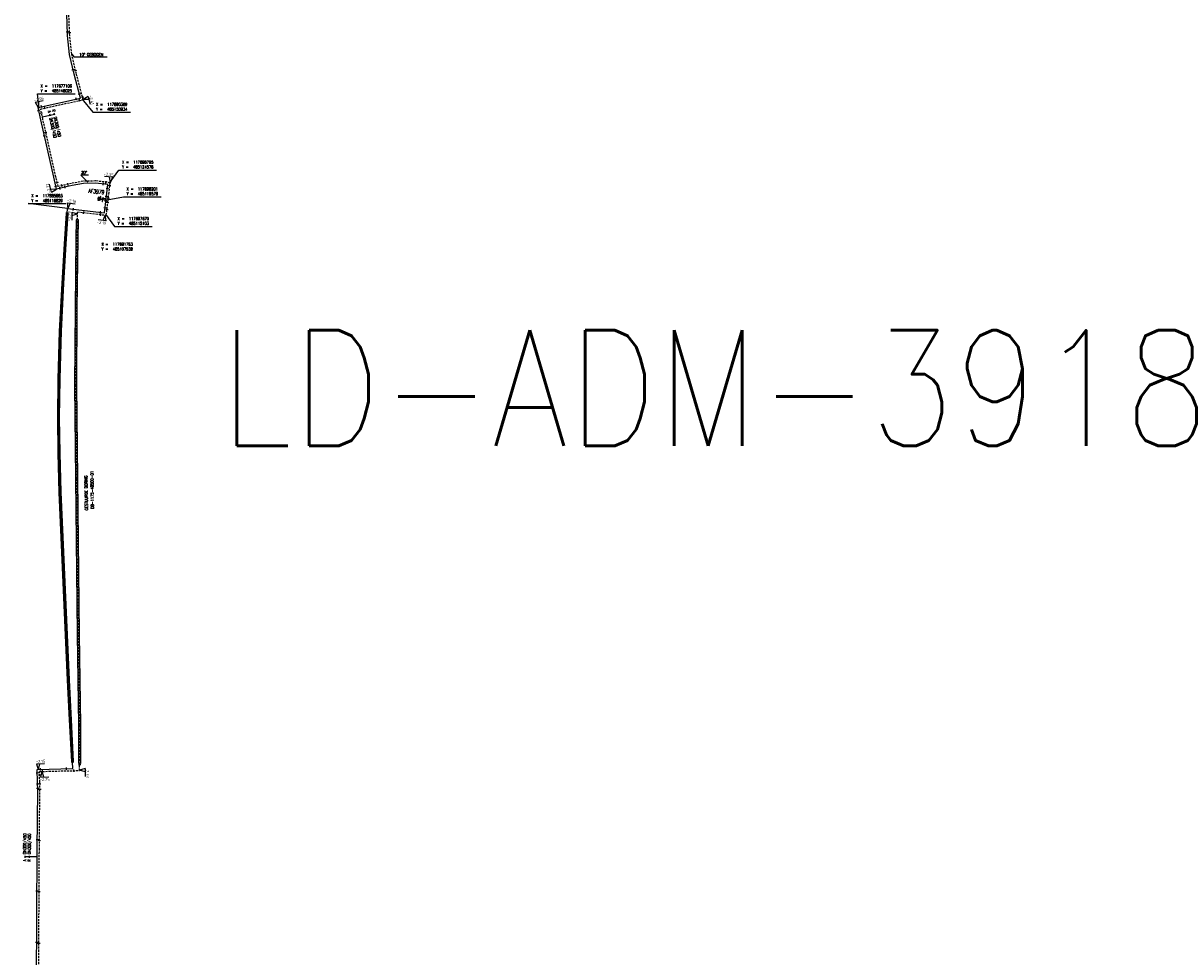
# Model space of a CAD drawing. Header units: millimetres. Extents: x 0 to 118318689, y 0 to 490460760.
# Tile 48 of 117: x 117672066 to 118030971, y 484884036 to 485174508. Entities that reach past the tile are written whole.
import ezdxf
from ezdxf.enums import TextEntityAlignment as Align

# ---------------------------------------------------------------- set-up
doc = ezdxf.new("R2010")
doc.units = ezdxf.units.MM
doc.header["$LTSCALE"] = 200
doc.linetypes.add('HIDDEN2', pattern=[4.7625, 3.175, -1.5875])
doc.layers.get('0').update_dxf_attribs({"color": 8})
for name, color, linetype in [('LD-I-lekdetectiecode', 7, 'Continuous'), ('WT-C-AFSLUITER', 7, 'Continuous'), ('WT-C-mof', 7, 'Continuous'), ('WT-I-coord', 7, 'Continuous'), ('WT-I-diam', 7, 'Continuous'), ('WT-I-info', 7, 'Continuous'), ('WT-I-NAP', 7, 'Continuous'), ('WT-L-aanvoer', 6, 'Continuous'), ('WT-L-MANTELBUIS', 6, 'Continuous'), ('WT-L-retour', 6, 'HIDDEN2')]:
    doc.layers.add(name, color=color, linetype=linetype)
doc.styles.add('DIN17', font='ROMANS.SHX', dxfattribs={"width": 0.9})
doc.styles.add('ISOCP', font='ISOCP.SHX')

# ---------------------------------------------------------------- blocks, each defined once
blk = doc.blocks.new('LR-mof')
at = {"color": 0, "linetype": 'ByBlock', "lineweight": -2}
blk.add_line((0, -0.75), (0, 0.75), dxfattribs=at)
blk = doc.blocks.new('rb_topo_xylr')
at = {"color": 0, "linetype": 'Continuous', "style": 'DIN17', "width": 0.9}
for s, p in [('Y =', (0, 1)), ('X =', (0, 4))]:
    blk.add_text(s, height=1.8, dxfattribs=at).set_placement(p)
at = {"color": 0, "style": 'DIN17', "width": 0.9}
for tag, p in [('Y', (7, 1)), ('X', (7, 4))]:
    blk.add_attdef(tag, p, '', height=1.8, dxfattribs=at)
blk = doc.blocks.new('nap1')
at = {"color": 0, "linetype": 'Continuous'}
for p, q in [((-1, 3.5), (0, 0)), ((-1, 3.5), (4, 3.5)), ((1, 3.5), (0, 0))]:
    blk.add_line(p, q, dxfattribs=at)
at = {"color": 0, "linetype": 'Continuous', "style": 'ISOCP'}
for tag, p in [('*1', (1.7, 5)), ('*2', (4, 1.5))]:
    blk.add_attdef(tag, text='', height=1.8, dxfattribs=at).set_placement(p, align=Align.MIDDLE)
blk = doc.blocks.new('nap2')
at = {"color": 0, "linetype": 'Continuous'}
for p, q in [((1, 3.5), (-4, 3.5)), ((-1, 3.5), (0, 0)), ((1, 3.5), (0, 0))]:
    blk.add_line(p, q, dxfattribs=at)
at = {"color": 0, "linetype": 'Continuous', "style": 'ISOCP'}
for tag, p in [('*2', (-4, 1.5)), ('*1', (-1.5, 5))]:
    blk.add_attdef(tag, text='', height=1.8, dxfattribs=at).set_placement(p, align=Align.MIDDLE)
blk = doc.blocks.new('LR-smof')
at = {"color": 0, "linetype": 'ByBlock', "lineweight": -2}
blk.add_lwpolyline([(1, 0.5), (0, 0.5), (0, -0.5), (1, -0.5)], dxfattribs=at)
blk = doc.blocks.new('LR-AFS')
at = {"color": 0, "lineweight": -3, "const_width": 0.7}
blk.add_lwpolyline([(0, -1.5), (0, 1.5)], dxfattribs=at)
at = {"color": 7, "linetype": 'ByBlock', "lineweight": -2, "style": 'DIN17', "width": 0.9}
blk.add_attdef('*1', text='', height=2.5, dxfattribs=at).set_placement((0, 5), align=Align.MIDDLE)
at = {"color": 0, "linetype": 'ByBlock', "lineweight": -2, "style": 'DIN17', "width": 0.3, "flags": 1}
for tag, p in [('*2', (2.5, 1.5)), ('OCODE', (-7.5, -2.5)), ('FABR', (-7.5, -7.5)), ('ST', (-7.5, -5)), ('VCODE', (-2.5, -5)), ('NCODE', (-2.5, -2.5)), ('TYPE', (-2.5, -7.5)), ('OPBOUW', (2.5, -7.5)), ('NIVO', (2.5, -5)), ('BC', (2.5, -2.5)), ('BEDIEN', (7.5, -7.5)), ('IMM', (7.5, -5)), ('RK', (7.5, -2.5)), ('BORDL', (-7.5, -15)), ('VERTR', (-7.5, -10)), ('DEKM', (-7.5, -12.5)), ('PDATUM', (-2.5, -12.5)), ('OPBLEN', (-2.5, -10)), ('BORDX', (-2.5, -15)), ('HULPST', (2.5, -10)), ('BORDY', (2.5, -15)), ('OPM', (2.5, -12.5)), ('VERLSP', (7.5, -10)), ('BORDZ', (7.5, -15)), ('BORD', (7.5, -12.5))]:
    blk.add_attdef(tag, text='', height=1.8, dxfattribs=at).set_placement(p, align=Align.MIDDLE)
blk = doc.blocks.new('LR-hyp')
at = {"color": 7, "linetype": 'ByBlock', "lineweight": -3, "style": 'DIN17', "width": 0.9}
blk.add_attdef('*1', text='', height=1.8, dxfattribs=at).set_placement((0, 0), align=Align.MIDDLE)
at = {"color": 7, "linetype": 'ByBlock', "lineweight": -2, "style": 'DIN17', "width": 0.9, "flags": 1}
blk.add_attdef('*2', text='', height=1.8, dxfattribs=at).set_placement((0, -5), align=Align.MIDDLE)
blk = doc.blocks.new('LR-DIAB2')
at = {"color": 0, "linetype": 'Continuous', "lineweight": -3}
blk.add_line((0, 5), (0, 7.8), dxfattribs=at)
at = {"color": 0, "lineweight": -3}
blk.add_line((0, 0), (0, 5), dxfattribs=at)
for points in [[(0.61, 7.8), (0, 7.8), (-0.61, 7.8)], [(0.61, 5), (0, 5), (-0.61, 5)]]:
    blk.add_lwpolyline(points, dxfattribs=at)
at = {"color": 1, "lineweight": -3, "style": 'DIN17', "width": 0.9}
for tag, p in [('*1', (-1.61, 7.8)), ('*2', (-1.61, 5.02))]:
    blk.add_attdef(tag, text='', height=1.8, dxfattribs=at).set_placement(p, align=Align.MIDDLE_RIGHT)
for tag, p in [('*11', (1.61, 7.8)), ('*12', (1.61, 5))]:
    blk.add_attdef(tag, text='', height=1.8, dxfattribs=at).set_placement(p, align=Align.MIDDLE_LEFT)

msp = doc.modelspace()

# ---------------------------------------------------------------- linework, layer by layer
at = {"layer": 'WT-I-coord', "color": 1, "lineweight": -3}
for points in [[(117677106, 485148025), (117676530, 485152496), (117688242, 485152496)], [(117690370, 485150934), (117693769, 485146766), (117705519, 485146766)], [(117698795, 485124578), (117701844, 485128805), (117713555, 485128805)], [(117685883, 485116830), (117673662, 485118340), (117685334, 485118340)], [(117698202, 485119579), (117703260, 485120463), (117714972, 485120463)], [(117697670, 485115103), (117700482, 485111241), (117712193, 485111241)]]:
    msp.add_lwpolyline(points, dxfattribs=at)
at = {"layer": 'WT-I-info'}
for p, q in [((117687195, 485164801), (117687981, 485163906)), ((117698269, 485163906), (117687981, 485163906)), ((117692456, 485127175), (117690047, 485127175)), ((117690047, 485127175), (117692160, 485125022))]:
    msp.add_line(p, q, dxfattribs=at)
at = {"layer": 'WT-L-aanvoer', "lineweight": -3}
for p, q in [((117685756, 485174446), (117685574, 485179708)), ((117685924, 485170614), (117685756, 485174446)), ((117686553, 485164691), (117685924, 485170614)), ((117688003, 485158582), (117686553, 485164691)), ((117689969, 485151179), (117688003, 485158582)), ((117676717, 485148273), (117689969, 485151179)), ((117677575, 485144462), (117676717, 485148273)), ((117681602, 485126581), (117677575, 485144462)), ((117682501, 485122859), (117681602, 485126581)), ((117690872, 485124652), (117687290, 485124016)), ((117694607, 485124748), (117690872, 485124652)), ((117698434, 485124294), (117694607, 485124748)), ((117685447, 485123571), (117682501, 485122859)), ((117687290, 485124016), (117685447, 485123571)), ((117697902, 485119814), (117698434, 485124294)), ((117696118, 485120013), (117695370, 485120097)), ((117697902, 485119814), (117696118, 485120013)), ((117697386, 485115464), (117697902, 485119814)), ((117685167, 485105810), (117685883, 485116830)), ((117685883, 485116830), (117697386, 485115464)), ((117684441, 485093504), (117685167, 485105810)), ((117683675, 485078639), (117684441, 485093504)), ((117683200, 485063705), (117683675, 485078639)), ((117683084, 485051724), (117683200, 485063705)), ((117683228, 485040771), (117683084, 485051724)), ((117683555, 485028554), (117683228, 485040771)), ((117684402, 485008967), (117683555, 485028554)), ((117685042, 484994091), (117684402, 485008967)), ((117685428, 484985320), (117685042, 484994091)), ((117686113, 484970165), (117685428, 484985320)), ((117686729, 484957789), (117686113, 484970165)), ((117687549, 484942618), (117686729, 484957789)), ((117676499, 484942344), (117687549, 484942618)), ((117676597, 484938426), (117676499, 484942344)), ((117676626, 484935770), (117676597, 484938426)), ((117676478, 484917402), (117676626, 484935770)), ((117676224, 484871580), (117676478, 484917402))]:
    msp.add_line(p, q, dxfattribs=at)
at = {"layer": 'WT-L-MANTELBUIS'}
for points in [[(117684918, 485105825), (117685529, 485115235), (117686028, 485115203), (117685417, 485105794), (117684691, 485093491), (117683925, 485078628), (117683450, 485063700), (117683334, 485051724), (117683478, 485040776), (117683805, 485028563), (117686362, 484970177), (117686979, 484957802), (117687682, 484944787), (117687183, 484944760), (117686480, 484957776), (117685863, 484970154), (117683305, 485028545), (117682978, 485040766), (117682834, 485051723), (117682950, 485063710), (117683426, 485078649), (117684192, 485093518)], [(117689192, 485113275), (117689130, 485107384), (117688824, 485085671), (117688662, 485061784), (117688951, 485032814), (117689545, 484984461), (117689900, 484956111), (117689904, 484944156), (117689404, 484944156), (117689400, 484956108), (117689045, 484984455), (117688451, 485032808), (117688162, 485061783), (117688324, 485085676), (117688630, 485107390), (117688692, 485113280)]]:
    msp.add_lwpolyline(points, close=True, dxfattribs=at)
at = {"layer": 'WT-L-retour', "lineweight": -3}
for p, q in [((117686406, 485174471), (117686223, 485179736)), ((117686572, 485170662), (117686406, 485174471)), ((117687195, 485164801), (117686572, 485170662)), ((117688634, 485158741), (117687195, 485164801)), ((117690771, 485150690), (117688634, 485158741)), ((117677495, 485147778), (117690771, 485150690)), ((117678210, 485144604), (117677495, 485147778)), ((117682235, 485126728), (117678210, 485144604)), ((117682980, 485123644), (117682235, 485126728)), ((117687157, 485124653), (117685294, 485124203)), ((117690806, 485125301), (117687157, 485124653)), ((117694637, 485125399), (117690806, 485125301)), ((117699156, 485124862), (117694637, 485125399)), ((117698501, 485119344), (117699156, 485124862)), ((117685294, 485124203), (117682980, 485123644)), ((117696763, 485119538), (117695377, 485119693)), ((117698501, 485119344), (117696763, 485119538)), ((117697955, 485114742), (117698501, 485119344)), ((117688906, 485109354), (117688965, 485115810)), ((117688965, 485115810), (117697955, 485114742)), ((117688742, 485096889), (117688906, 485109354)), ((117688574, 485085673), (117688742, 485096889)), ((117688412, 485061783), (117688574, 485085673)), ((117688701, 485032811), (117688412, 485061783)), ((117688927, 485009224), (117688701, 485032811)), ((117689295, 484984458), (117688927, 485009224)), ((117689547, 484967414), (117689295, 484984458)), ((117689650, 484956109), (117689547, 484967414)), ((117689655, 484942020), (117689650, 484956109)), ((117677165, 484941711), (117689655, 484942020)), ((117677246, 484938438), (117677165, 484941711)), ((117677276, 484935771), (117677246, 484938438)), ((117677128, 484917398), (117677276, 484935771)), ((117676873, 484871380), (117677128, 484917398))]:
    msp.add_line(p, q, dxfattribs=at)

# ---------------------------------------------------------------- block references
at = {"layer": 'LD-I-lekdetectiecode', "linetype": 'Continuous'}
ref = msp.add_blockref('LR-hyp', (117894807, 485060974), dxfattribs=dict(at, xscale=20000, yscale=20000, zscale=20000))
ref.add_attrib('*1', 'LD-ADM-3918', dxfattribs={"layer": '0', "color": 0, "linetype": 'ByBlock', "lineweight": -3, "height": 36000, "style": 'DIN17', "width": 0.9}).set_placement((117894807, 485060974), align=Align.MIDDLE)
at = {"layer": 'WT-C-AFSLUITER', "linetype": 'Continuous'}
ref = msp.add_blockref('LR-AFS', (117696118, 485120013), dxfattribs=dict(at, xscale=499.9999999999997, yscale=499.9999999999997, zscale=499.9999999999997, rotation=353.6190999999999))
ref.add_attrib('*1', 'AF3979', dxfattribs={"layer": '0', "color": 7, "linetype": 'ByBlock', "lineweight": -2, "height": 1250, "rotation": 353.6191, "style": 'DIN17', "width": 0.65}).set_placement((117694866, 485122092), align=Align.MIDDLE)
at = {"layer": 'WT-C-AFSLUITER', "linetype": 'Continuous', "xscale": 499.9999999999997, "yscale": 499.9999999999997, "zscale": 499.9999999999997, "rotation": 353.6190999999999}
msp.add_blockref('LR-AFS', (117696763, 485119538), dxfattribs=at)
at = {"layer": 'WT-C-mof', "linetype": 'Continuous', "lineweight": -3}
for p, xscale, yscale, zscale, rotation in [((117685857, 485171832, -2485), 500.0000000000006, 500.0000000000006, 500.0000000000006, 272.5005), ((117686531, 485171607), 500.0000000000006, 500.0000000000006, 500.0000000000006, 272.5005), ((117687647, 485160085), 499.9999999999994, 499.9999999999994, 499.9999999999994, 283.3548999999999), ((117688399, 485159731), 499.9999999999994, 499.9999999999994, 499.9999999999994, 283.3548999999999), ((117688565, 485150871), 500.0000000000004, 500.0000000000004, 500.0000000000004, 12.37129999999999), ((117689634, 485152469, -2416), 500.0000000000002, 500.0000000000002, 500.0000000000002, 284.8658), ((117689601, 485150433), 500.0000000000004, 500.0000000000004, 500.0000000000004, 12.37129999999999), ((117690551, 485151518), 500.0000000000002, 500.0000000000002, 500.0000000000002, 284.8658), ((117676938, 485147291), 499.9999999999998, 499.9999999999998, 499.9999999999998, 282.6911999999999), ((117677773, 485146544), 499.9999999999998, 499.9999999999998, 499.9999999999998, 282.6911999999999), ((117677806, 485148511), 500.0000000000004, 500.0000000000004, 500.0000000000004, 12.37129999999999), ((117678824, 485148069), 500.0000000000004, 500.0000000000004, 500.0000000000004, 12.37129999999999), ((117678695, 485139489), 499.9999999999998, 499.9999999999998, 499.9999999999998, 282.6911999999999), ((117679133, 485140506), 499.9999999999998, 499.9999999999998, 499.9999999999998, 282.6911999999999), ((117682704, 485124894, -2396), 500.0000000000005, 500.0000000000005, 500.0000000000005, 283.5819), ((117686032, 485124381), 500.0000000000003, 500.0000000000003, 500.0000000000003, 13.58189999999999), ((117697009, 485124463), 500, 500, 500, 353.2301), ((117697880, 485125014), 500, 500, 500, 353.2301), ((117682276, 485123792), 500.0000000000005, 500.0000000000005, 500.0000000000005, 283.5819), ((117683545, 485123112), 500.0000000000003, 500.0000000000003, 500.0000000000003, 13.58189999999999), ((117684144, 485123925), 500.0000000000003, 500.0000000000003, 500.0000000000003, 13.58189999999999), ((117685105, 485123488), 500.0000000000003, 500.0000000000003, 500.0000000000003, 13.58189999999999), ((117698252, 485123012, -2377), 500, 500, 500, 83.2301), ((117699040, 485123883), 500, 500, 500, 83.2301), ((117685788, 485115360), 499.9999999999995, 499.9999999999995, 499.9999999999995, 86.28180000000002), ((117687700, 485116614), 500, 500, 500, 353.2301), ((117690914, 485115578), 500, 500, 500, 353.2301), ((117696079, 485115620), 500, 500, 500, 353.2301), ((117696160, 485114955), 500, 500, 500, 353.2301), ((117697565, 485116971), 500, 500, 500, 83.2301), ((117698158, 485116456), 500, 500, 500, 83.2301), ((117688943, 485113359), 500, 500, 500, 89.4738), ((117685609, 484942570), 500.0000000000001, 500.0000000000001, 500.0000000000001, 1.4196), ((117687437, 484944688), 500, 500, 500, 273.0917), ((117676602, 484937924), 500.0000000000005, 500.0000000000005, 500.0000000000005, 270.6431), ((117676618, 484936498), 500.0000000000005, 500.0000000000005, 500.0000000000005, 270.6431), ((117677253, 484937896), 500.0000000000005, 500.0000000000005, 500.0000000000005, 270.6431), ((117677272, 484936199), 500.0000000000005, 500.0000000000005, 500.0000000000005, 270.6431), ((117676503, 484920471), 499.9999999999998, 499.9999999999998, 499.9999999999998, 89.53669999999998), ((117677150, 484920196), 499.9999999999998, 499.9999999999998, 499.9999999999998, 89.53669999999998), ((117676406, 484904525), 500.0000000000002, 500.0000000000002, 500.0000000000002, 89.68210000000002), ((117677055, 484904282), 500.0000000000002, 500.0000000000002, 500.0000000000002, 89.68210000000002), ((117676318, 484888529), 500.0000000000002, 500.0000000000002, 500.0000000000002, 89.68210000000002), ((117676966, 484888224), 500.0000000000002, 500.0000000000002, 500.0000000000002, 89.68210000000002)]:
    msp.add_blockref('LR-mof', p, dxfattribs=dict(at, xscale=xscale, yscale=yscale, zscale=zscale, rotation=rotation))
at = {"layer": 'WT-C-mof', "linetype": 'Continuous', "xscale": 499.9999999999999, "yscale": 499.9999999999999, "zscale": 499.9999999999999, "rotation": 353.6190999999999}
for p in [(117695370, 485120097), (117695377, 485119693)]:
    msp.add_blockref('LR-smof', p, dxfattribs=at)
at = {"layer": 'WT-C-mof', "lineweight": -3}
for p, xscale, yscale, zscale, rotation in [((117696908, 485119925), 499.9999999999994, 499.9999999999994, 499.9999999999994, 173.6191216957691), ((117697820, 485119118), 500, 500, 500, 83.23006319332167), ((117697507, 485119455), 500, 500, 500, 173.6191216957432), ((117697985, 485120509), 500, 500, 500, 83.23006319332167), ((117698419, 485118649), 500, 500, 500, 83.23006319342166), ((117698584, 485120039), 500, 500, 500, 83.23006319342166), ((117677499, 484942369), 500.0000000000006, 500.0000000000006, 500.0000000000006, 1.419587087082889), ((117678165, 484941735), 499.9999999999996, 499.9999999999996, 499.9999999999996, 1.419587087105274), ((117687795, 484941974), 499.9999999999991, 499.9999999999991, 499.9999999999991, 181.4195870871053), ((117689654, 484943775), 499.9999999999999, 499.9999999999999, 499.9999999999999, 90.01984180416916), ((117676524, 484941345), 500.0000000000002, 500.0000000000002, 500.0000000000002, 271.4195870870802), ((117677190, 484940711), 500.0000000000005, 500.0000000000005, 500.0000000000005, 271.4195870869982)]:
    msp.add_blockref('LR-mof', p, dxfattribs=dict(at, xscale=xscale, yscale=yscale, zscale=zscale, rotation=rotation))
at = {"layer": 'WT-I-coord', "linetype": 'Continuous', "lineweight": -3}
ref = msp.add_blockref('rb_topo_xylr', (117677530, 485152496), dxfattribs=dict(at, xscale=500, yscale=500, zscale=500))
ref.add_attrib('X', '117677106', (117681030, 485154496), dxfattribs={"layer": '0', "color": 1, "height": 900, "style": 'DIN17', "width": 0.9})
ref.add_attrib('Y', '485148025', (117681030, 485152996), dxfattribs={"layer": '0', "color": 1, "height": 900, "style": 'DIN17', "width": 0.9})
ref = msp.add_blockref('rb_topo_xylr', (117694769, 485146766), dxfattribs=dict(at, xscale=500, yscale=500, zscale=500))
ref.add_attrib('X', '117690369', (117698269, 485148766), dxfattribs={"layer": '0', "color": 1, "height": 900, "style": 'DIN17', "width": 0.9})
ref.add_attrib('Y', '485150934', (117698269, 485147266), dxfattribs={"layer": '0', "color": 1, "height": 900, "style": 'DIN17', "width": 0.9})
ref = msp.add_blockref('rb_topo_xylr', (117702844, 485128805), dxfattribs=dict(at, xscale=500, yscale=500, zscale=500))
ref.add_attrib('X', '117698795', (117706344, 485130805), dxfattribs={"layer": '0', "color": 1, "height": 900, "style": 'DIN17', "width": 0.9})
ref.add_attrib('Y', '485124578', (117706344, 485129305), dxfattribs={"layer": '0', "color": 1, "height": 900, "style": 'DIN17', "width": 0.9})
ref = msp.add_blockref('rb_topo_xylr', (117674662, 485118340), dxfattribs=dict(at, xscale=500, yscale=500, zscale=500))
ref.add_attrib('X', '117685883', (117678162, 485120340), dxfattribs={"layer": '0', "color": 1, "height": 900, "style": 'DIN17', "width": 0.9})
ref.add_attrib('Y', '485116829', (117678162, 485118840), dxfattribs={"layer": '0', "color": 1, "height": 900, "style": 'DIN17', "width": 0.9})
ref = msp.add_blockref('rb_topo_xylr', (117704260, 485120463), dxfattribs=dict(at, xscale=500, yscale=500, zscale=500))
ref.add_attrib('X', '117698201', (117707760, 485122463), dxfattribs={"layer": '0', "color": 1, "height": 900, "style": 'DIN17', "width": 0.9})
ref.add_attrib('Y', '485119578', (117707760, 485120963), dxfattribs={"layer": '0', "color": 1, "height": 900, "style": 'DIN17', "width": 0.9})
ref = msp.add_blockref('rb_topo_xylr', (117701482, 485111241), dxfattribs=dict(at, xscale=500, yscale=500, zscale=500))
ref.add_attrib('X', '117697670', (117704982, 485113241), dxfattribs={"layer": '0', "color": 1, "height": 900, "style": 'DIN17', "width": 0.9})
ref.add_attrib('Y', '485115103', (117704982, 485111741), dxfattribs={"layer": '0', "color": 1, "height": 900, "style": 'DIN17', "width": 0.9})
ref = msp.add_blockref('rb_topo_xylr', (117696465, 485103274), dxfattribs=dict(at, xscale=500, yscale=500, zscale=500))
ref.add_attrib('X', '117691763', (117699965, 485105274), dxfattribs={"layer": '0', "color": 1, "height": 900, "style": 'DIN17', "width": 0.9})
ref.add_attrib('Y', '485107939', (117699965, 485103774), dxfattribs={"layer": '0', "color": 1, "height": 900, "style": 'DIN17', "width": 0.9})
at = {"layer": 'WT-I-diam', "linetype": 'Continuous'}
for p, xscale, yscale, zscale, rotation, values in [((117678045, 485145337), 500, 500, 500, 282.6911664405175, {'*1': 'R', '*11': 'DN300/450', '*2': 'A', '*12': 'DN300/450'}), ((117676465, 484915164), 500.0000000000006, 500.0000000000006, 500.0000000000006, 89.6821450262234, {'*1': 'A', '*11': 'DN300/450', '*2': 'R', '*12': 'DN300/450'})]:
    msp.add_blockref('LR-DIAB2', p, dxfattribs=dict(at, xscale=xscale, yscale=yscale, zscale=zscale, rotation=rotation)).add_auto_attribs(values)
at = {"layer": 'WT-I-info', "linetype": 'Continuous', "xscale": 500.0000000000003, "yscale": 500.0000000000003, "zscale": 500.0000000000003, "rotation": 90.71913346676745}
msp.add_blockref('LR-hyp', (117693551, 485029297), dxfattribs=at).add_auto_attribs({'*1': 'DB-1175-48500-01'})
at = {"layer": 'WT-I-NAP', "linetype": 'Continuous'}
ref = msp.add_blockref('nap1', (117676717, 485148273), dxfattribs=dict(at, xscale=500.0000000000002, yscale=500.0000000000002, zscale=500.0000000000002, rotation=12.69116644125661))
ref.add_attrib('*1', '-2.06', dxfattribs={"layer": '0', "color": 1, "linetype": 'Continuous', "height": 900, "rotation": 12.69117, "style": 'ISOCP'}).set_placement((117676998, 485150898), align=Align.MIDDLE)
ref = msp.add_blockref('nap1', (117690749, 485150772), dxfattribs=dict(at, xscale=500.0000000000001, yscale=500.0000000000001, zscale=500.0000000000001, rotation=284.8658433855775))
ref.add_attrib('*1', '-2.41', dxfattribs={"layer": '0', "color": 1, "linetype": 'Continuous', "height": 900, "rotation": 284.86584, "style": 'ISOCP'}).set_placement((117693384, 485150591), align=Align.MIDDLE)
ref = msp.add_blockref('nap1', (117682501, 485122859), dxfattribs=dict(at, xscale=500.0000000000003, yscale=500.0000000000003, zscale=500.0000000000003, rotation=103.5818599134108))
ref.add_attrib('*1', '-2.32', dxfattribs={"layer": '0', "color": 1, "linetype": 'Continuous', "height": 900, "rotation": 103.58186, "style": 'ISOCP'}).set_placement((117679871, 485123099), align=Align.MIDDLE)
ref = msp.add_blockref('nap2', (117699156, 485124862), dxfattribs=dict(at, xscale=499.9999999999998, yscale=499.9999999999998, zscale=499.9999999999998, rotation=353.2300631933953))
ref.add_attrib('*1', '-2.35', dxfattribs={"layer": '0', "color": 1, "linetype": 'Continuous', "height": 900, "rotation": 353.23006, "style": 'ISOCP'}).set_placement((117698706, 485127433), align=Align.MIDDLE)
ref = msp.add_blockref('nap1', (117686038, 485116812), dxfattribs=dict(at, xscale=500, yscale=500, zscale=500, rotation=353.2300631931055))
ref.add_attrib('*1', '-2.16', dxfattribs={"layer": '0', "color": 1, "linetype": 'Continuous', "height": 900, "rotation": 353.23006, "style": 'ISOCP'}).set_placement((117687177, 485119194), align=Align.MIDDLE)
ref = msp.add_blockref('nap2', (117688959, 485115170), dxfattribs=dict(at, xscale=500, yscale=500, zscale=500, rotation=89.47378501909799))
ref.add_attrib('*1', '-2.29', dxfattribs={"layer": '0', "color": 1, "linetype": 'Continuous', "height": 900, "rotation": 89.47379, "style": 'ISOCP'}).set_placement((117686453, 485114443), align=Align.MIDDLE)
ref = msp.add_blockref('nap1', (117697637, 485114780), dxfattribs=dict(at, xscale=500.0000000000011, yscale=500.0000000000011, zscale=500.0000000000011, rotation=173.230063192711))
ref.add_attrib('*1', '-2.19', dxfattribs={"layer": '0', "color": 1, "linetype": 'Continuous', "height": 900, "rotation": 353.23006, "style": 'ISOCP'}).set_placement((117696498, 485112398), align=Align.MIDDLE)
ref = msp.add_blockref('nap1', (117676733, 484942350), dxfattribs=dict(at, xscale=499.9999999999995, yscale=499.9999999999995, zscale=499.9999999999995, rotation=1.41958708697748))
ref.add_attrib('*1', '-2.15', dxfattribs={"layer": '0', "color": 1, "linetype": 'Continuous', "height": 900, "rotation": 1.41959, "style": 'ISOCP'}).set_placement((117677521, 484944870), align=Align.MIDDLE)
ref = msp.add_blockref('nap2', (117678004, 484941731), dxfattribs=dict(at, xscale=499.9999999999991, yscale=499.9999999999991, zscale=499.9999999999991, rotation=181.4195870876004))
ref.add_attrib('*1', '-2.25', dxfattribs={"layer": '0', "color": 1, "linetype": 'Continuous', "height": 900, "rotation": 1.41959, "style": 'ISOCP'}).set_placement((117678816, 484939251), align=Align.MIDDLE)
ref = msp.add_blockref('nap1', (117689655, 484942148), dxfattribs=dict(at, xscale=499.9999999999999, yscale=499.9999999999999, zscale=499.9999999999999, rotation=270.0198418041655))
ref.add_attrib('*1', '-2.33', dxfattribs={"layer": '0', "color": 1, "linetype": 'Continuous', "height": 900, "rotation": 270.01984, "style": 'ISOCP'}).set_placement((117692155, 484941298), align=Align.MIDDLE)

# ---------------------------------------------------------------- texts
at = {"layer": 'WT-I-info', "style": 'DIN17', "width": 0.9}
for s, p in [('10%%D GEBOGEN', (117689573, 485164246)), ('20%%d', (117690155, 485127569))]:
    msp.add_text(s, height=900, dxfattribs=at).set_placement(p)
at = {"layer": 'WT-I-info', "lineweight": -3, "style": 'DIN17', "width": 0.9}
msp.add_text('GESTUURDE BORING', height=900, rotation=90.71913, dxfattribs=at).set_placement((117692210, 485022925))

doc.saveas('drawing.dxf')
